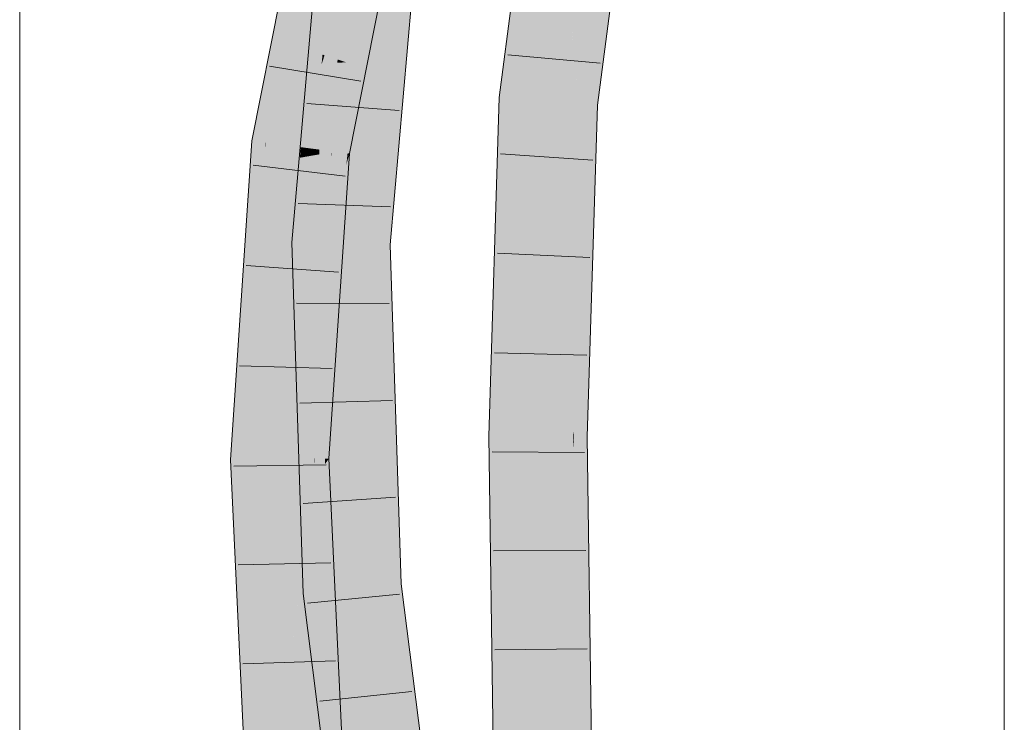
# Model space of a CAD drawing. Extents: x -720 to 300, y 62 to 1162.
# Tile 197 of 256: x 161.77 to 164.27, y 806.44 to 808.23. Entities that reach past the tile are written whole.
import ezdxf

# ---------------------------------------------------------------- set-up
doc = ezdxf.new("R2010")
doc.units = 0
doc.layers.get('0').update_dxf_attribs({"lineweight": 13})
doc.layers.add('E_Detail_Linie_Text_Bem', color=7, linetype='Continuous', lineweight=13)
for name, color, linetype, lineweight, true_color in [('E_Leerrohr 25-A06G93Y08I', 7, 'Continuous', 9, 0xff8000), ('E_Leerrohr 25-Shading', 7, 'Continuous', 9, 0xff8000), ('E_Leerrohr 32-A06G93Y28I', 7, 'Continuous', 9, 0x00b300), ('E_Leerrohr 32-Shading', 7, 'Continuous', 9, 0x00b300)]:
    doc.layers.add(name, color=color, linetype=linetype, lineweight=lineweight, true_color=true_color)

# ---------------------------------------------------------------- blocks, each defined once
blk = doc.blocks.new('Shading-A06G93SL8I', base_point=(241.4847, 762.55))
at = {"layer": 'E_Leerrohr 25-Shading', "color": 43, "true_color": 0xd7ab7f}
for points in [[(162.9871, 808.0298), (163.0236, 808.0269), (163.0889, 808.8073), (163.125, 808.8015)], [(163.1998, 808.0131), (163.2259, 808.1846), (163.2996, 808.774)], [(163.2996, 808.774), (163.2259, 808.1846), (163.2934, 808.6275)], [(163.2259, 808.1846), (163.2864, 808.4667), (163.2934, 808.6275)], [(163.2259, 808.1846), (163.2044, 808.0128), (163.2864, 808.4667), (163.2426, 808.1992)], [(163.2426, 808.1992), (163.2835, 808.3996), (163.2864, 808.4667)], [(163.2613, 808.2653), (163.2835, 808.3996), (163.2322, 808.1361), (163.2426, 808.1992)], [(163.2816, 808.3557), (163.2322, 808.1361), (163.2363, 808.0103), (163.2119, 808.0121)], [(163.1998, 808.0131), (163.2044, 808.0128), (163.2259, 808.1846)], [(163.2426, 808.1992), (163.2044, 808.0128), (163.2322, 808.1361)], [(163.2119, 808.0121), (163.2322, 808.1361), (163.2075, 808.0125), (163.2154, 808.0617)], [(163.2154, 808.0617), (163.2044, 808.0128), (163.2075, 808.0125)], [(162.9606, 807.1697), (162.9972, 807.1694), (162.9871, 808.0298), (163.0236, 808.0269)], [(163.2014, 807.954), (163.1998, 808.0131), (163.1933, 807.7992)], [(163.2044, 808.0128), (163.1998, 808.0131), (163.2014, 807.954)], [(163.2075, 808.0125), (163.2044, 808.0128), (163.2029, 807.8959), (163.2014, 807.954)], [(163.2044, 807.8361), (163.2119, 808.0121), (163.2029, 807.8959), (163.2075, 808.0125)], [(163.2166, 807.3673), (163.2363, 808.0103), (163.2044, 807.8361), (163.2119, 808.0121)], [(163.2014, 807.954), (163.1739, 807.168), (163.2029, 807.8959)], [(163.1739, 807.168), (163.2014, 807.954), (163.1933, 807.7992)], [(163.1739, 807.168), (163.1767, 807.181), (163.2029, 807.8959), (163.2044, 807.8361)], [(163.1767, 807.181), (163.2166, 807.3673), (163.2044, 807.8361)], [(163.2062, 807.1677), (163.2166, 807.3673), (163.1762, 807.168), (163.1767, 807.181)], [(163.2062, 807.1677), (163.2105, 807.1677), (163.2166, 807.3673)], [(163.1767, 807.181), (163.1739, 807.168), (163.1762, 807.168)], [(162.9724, 806.2917), (163.009, 806.2925), (162.9606, 807.1697), (162.9972, 807.1694)], [(163.1765, 807.1413), (163.1739, 807.168), (163.1857, 806.2966)], [(163.1762, 807.168), (163.1739, 807.168), (163.1765, 807.1413)], [(163.2062, 807.1677), (163.1762, 807.168), (163.2166, 806.7155), (163.1765, 807.1413)], [(163.2166, 806.7155), (163.2105, 807.1677), (163.2062, 807.1677)], [(163.2166, 806.7155), (163.1765, 807.1413), (163.2223, 806.2975), (163.1857, 806.2966)]]:
    blk.add_solid(points, dxfattribs=at)
at = {"layer": 'E_Leerrohr 25-Shading', "color": 31, "true_color": 0xfabd7f}
for points in [[(163.0236, 808.0269), (163.1117, 808.02), (163.125, 808.8015), (163.2123, 808.7878)], [(163.1998, 808.0131), (163.2996, 808.774), (163.2067, 808.4373), (163.2996, 808.774)], [(163.1658, 808.289), (163.1998, 808.0131), (163.2067, 808.4373)], [(163.1566, 808.363), (163.1117, 808.02), (163.1886, 808.014)], [(163.1886, 808.014), (163.1998, 808.0131), (163.164, 808.2826), (163.1658, 808.289)], [(162.9972, 807.1694), (163.0856, 807.1687), (163.0236, 808.0269), (163.1117, 808.02)], [(163.1117, 808.02), (163.0916, 807.3674), (163.1739, 807.168), (163.096, 807.1686)], [(163.1886, 808.014), (163.1117, 808.02), (163.1933, 807.7992), (163.1739, 807.168)], [(163.1998, 808.0131), (163.1886, 808.014), (163.1933, 807.7992)], [(163.0916, 807.3674), (163.0856, 807.1687), (163.096, 807.1686)], [(163.009, 806.2925), (163.0973, 806.2946), (162.9972, 807.1694), (163.0856, 807.1687)], [(163.0856, 807.1687), (163.0916, 806.7159), (163.096, 807.1686)], [(163.0916, 806.7159), (163.1739, 807.168), (163.096, 807.1686)], [(163.0916, 806.7159), (163.0973, 806.2946), (163.1739, 807.168), (163.1857, 806.2966)]]:
    blk.add_solid(points, dxfattribs=at)
at = {"layer": 'E_Leerrohr 32-Shading', "color": 83, "true_color": 0x7fbd7f}
for points in [[(162.5158, 808.5256), (162.4993, 808.6302), (162.394, 807.9146), (162.4559, 808.4111)], [(162.5158, 808.5256), (162.394, 807.9146), (162.395, 807.9145)], [(162.5795, 807.8909), (162.7293, 808.5339), (162.6525, 808.3073), (162.6614, 808.3434)], [(162.5356, 808.1119), (162.5383, 808.1385), (162.4981, 808.0972), (162.5285, 808.4473)], [(162.5285, 808.4473), (162.5383, 808.1385), (162.5371, 808.446)], [(162.5383, 808.1385), (162.5647, 808.442), (162.5371, 808.446)], [(162.4559, 808.4111), (162.3587, 807.9192), (162.394, 807.9146)], [(162.7581, 808.2071), (162.7759, 808.4114), (162.6799, 807.6561), (162.7645, 808.3504)], [(162.7397, 808.4166), (162.7071, 808.0422), (162.7579, 808.414)], [(162.7582, 808.4139), (162.7579, 808.414), (162.731, 808.1705), (162.7071, 808.0422)], [(162.772, 808.4119), (162.7582, 808.4139), (162.7645, 808.3504), (162.731, 808.1705)], [(162.6799, 807.6561), (162.7645, 808.3504), (162.6735, 807.6562), (162.731, 808.1705)], [(162.5795, 807.8909), (162.6525, 808.3073), (162.5703, 807.892)], [(162.5795, 807.8909), (162.6567, 808.1401), (162.6761, 808.3057), (162.6892, 808.3046)], [(162.7342, 807.9901), (162.7581, 808.2071), (162.6904, 807.6558), (162.6799, 807.6561)], [(162.7492, 808.1042), (162.7581, 808.2071), (162.7342, 807.99)], [(162.731, 808.1705), (162.7071, 808.0422), (162.6735, 807.6562)], [(162.5363, 808.1147), (162.5383, 808.1385), (162.5356, 808.1119)], [(162.6567, 808.1401), (162.5795, 807.8909), (162.6018, 807.888)], [(162.6067, 807.8874), (162.6567, 808.1401), (162.6018, 807.888)], [(162.4968, 807.6604), (162.5363, 808.1147), (162.4898, 807.6606), (162.5356, 808.1119)], [(162.4898, 807.6606), (162.5356, 808.1119), (162.4949, 807.9292)], [(162.5356, 808.1119), (162.4981, 808.0972), (162.4949, 807.9292)], [(162.6973, 807.6557), (162.7101, 807.6554), (162.7342, 807.99), (162.7492, 808.1042)], [(162.4981, 808.0972), (162.4602, 807.6613), (162.4898, 807.6606)], [(162.6973, 807.6557), (162.7342, 807.9901), (162.6904, 807.6558)], [(162.3943, 807.9041), (162.3587, 807.9192), (162.3509, 807.2557), (162.3485, 807.767)], [(162.3587, 807.9192), (162.3943, 807.9041), (162.394, 807.9146)], [(162.3943, 807.9041), (162.395, 807.9145), (162.394, 807.9146)], [(162.58, 807.4908), (162.6067, 807.8874), (162.5205, 807.1124), (162.5988, 807.8591)], [(162.5703, 807.892), (162.5583, 807.7138), (162.5795, 807.8909)], [(162.5795, 807.8909), (162.5583, 807.7138), (162.6018, 807.888), (162.5988, 807.8591)], [(162.5988, 807.8591), (162.6067, 807.8874), (162.6018, 807.888)], [(162.5988, 807.8591), (162.5583, 807.7138), (162.5205, 807.1124), (162.5179, 807.1124)], [(162.3485, 807.767), (162.3045, 807.1099), (162.3509, 807.2557), (162.3411, 807.1104)], [(162.4602, 807.6613), (162.4993, 807.5833), (162.4898, 807.6606)], [(162.4993, 807.5833), (162.4602, 807.6613), (162.5164, 807.0537), (162.4633, 807.5649)], [(162.4993, 807.5833), (162.4968, 807.6604), (162.4898, 807.6606)], [(162.6735, 807.6562), (162.6775, 807.533), (162.6799, 807.6561)], [(162.6904, 807.6558), (162.6799, 807.6561), (162.6913, 807.5848), (162.6775, 807.533)], [(162.6973, 807.6557), (162.6904, 807.6558), (162.6969, 807.606), (162.6913, 807.5848)], [(162.7013, 806.7911), (162.7101, 807.6554), (162.6947, 807.3193), (162.6969, 807.606)], [(162.6969, 807.606), (162.7101, 807.6554), (162.6973, 807.6557)], [(162.7199, 807.3501), (162.7101, 807.6554), (162.7246, 806.7933), (162.7013, 806.7911)], [(162.6947, 807.3192), (162.6969, 807.606), (162.6913, 807.5848)], [(162.6926, 807.063), (162.6947, 807.3192), (162.6775, 807.533), (162.6913, 807.5848)], [(162.4854, 807.3525), (162.4633, 807.5649), (162.4745, 807.2193)], [(162.58, 807.4908), (162.5205, 807.1124), (162.5447, 807.1127)], [(162.5545, 807.1128), (162.58, 807.4908), (162.5447, 807.1127)], [(162.4745, 807.2193), (162.5153, 807.0637), (162.4854, 807.3525)], [(162.7378, 806.7946), (162.7199, 807.3501), (162.7246, 806.7933)], [(162.7013, 806.7911), (162.6947, 807.3193), (162.6926, 807.063)], [(162.5065, 806.772), (162.4745, 807.2193), (162.4788, 807.0842)], [(162.4745, 807.2193), (162.5065, 806.772), (162.5153, 807.0637), (162.514, 806.985)], [(162.3045, 807.1099), (162.3052, 807.0948), (162.3411, 807.1104), (162.3648, 806.6028)], [(162.5179, 807.1124), (162.5201, 807.0649), (162.5205, 807.1124)], [(162.5205, 807.1124), (162.5201, 807.0649), (162.5447, 807.1127), (162.5448, 807.0992)], [(162.5448, 807.0992), (162.5545, 807.1128), (162.5447, 807.1127)], [(162.5777, 806.2186), (162.5545, 807.1128), (162.547, 806.5731), (162.5448, 807.0992)], [(162.5972, 805.9945), (162.5897, 806.3566), (162.5777, 806.2186), (162.5545, 807.1128)], [(162.3648, 806.6028), (162.3052, 807.0948), (162.3984, 805.8801), (162.333, 806.498)], [(162.4788, 807.0842), (162.489, 806.7703), (162.5065, 806.772)], [(162.547, 806.5731), (162.5448, 807.0992), (162.5384, 806.6717), (162.5201, 807.0649)], [(162.5254, 806.7738), (162.5164, 807.0537), (162.5102, 806.7723), (162.514, 806.985)], [(162.514, 806.985), (162.5164, 807.0537), (162.5153, 807.0637)], [(162.514, 806.985), (162.5065, 806.772), (162.5102, 806.7723)], [(162.7013, 806.7911), (162.7803, 806.1711), (162.7246, 806.7933)], [(162.7246, 806.7933), (162.7436, 806.5807), (162.7378, 806.7946), (162.7642, 806.4073)], [(162.7655, 806.5767), (162.7378, 806.7946), (162.9197, 805.0949), (162.7642, 806.4073)], [(162.489, 806.7703), (162.5577, 806.5205), (162.5065, 806.772)], [(162.5577, 806.5205), (162.489, 806.7703), (162.6899, 805.4818), (162.5653, 806.1707)], [(162.5577, 806.5205), (162.5254, 806.7738), (162.5065, 806.772)], [(162.5474, 806.4791), (162.547, 806.5731), (162.5384, 806.6717)], [(162.7436, 806.5807), (162.7803, 806.1711), (162.7642, 806.4073)], [(162.9628, 804.8278), (162.7655, 806.5767), (162.9516, 804.826), (162.9197, 805.095)], [(162.7655, 806.5767), (162.9628, 804.8278), (162.7948, 806.3466)], [(162.5474, 806.4791), (162.6007, 805.3318), (162.547, 806.5731), (162.57, 806.3075)], [(162.333, 806.498), (162.3881, 805.3132), (162.3984, 805.8801), (162.4246, 805.3162)]]:
    blk.add_solid(points, dxfattribs=at)
at = {"layer": 'E_Leerrohr 32-Shading', "color": 83, "true_color": 0x7fd57f}
for points in [[(162.5766, 808.1258), (162.6575, 808.3323), (162.589, 808.2133), (162.7058, 808.5767)], [(162.5158, 808.5256), (162.395, 807.9145), (162.5979, 808.4861), (162.4827, 807.9033)], [(162.5726, 808.358), (162.5429, 808.0698), (162.6318, 808.5145), (162.589, 808.2133)], [(162.5647, 808.442), (162.5383, 808.1385), (162.6522, 808.4293), (162.6244, 808.1101)], [(162.6522, 808.4293), (162.6244, 808.1101), (162.7263, 808.4186)], [(162.7397, 808.4166), (162.6244, 808.1101), (162.6065, 807.6578), (162.5851, 807.6583)], [(162.7397, 808.4166), (162.6065, 807.6578), (162.7071, 808.0422)], [(162.6244, 808.1101), (162.7397, 808.4166), (162.7263, 808.4186)], [(162.4892, 807.9025), (162.5429, 808.0698), (162.4827, 807.9033), (162.5726, 808.358)], [(162.5299, 807.8972), (162.5703, 807.892), (162.5384, 808.0012), (162.6525, 808.3073)], [(162.5384, 808.0012), (162.6525, 808.3073), (162.5412, 808.0353), (162.6478, 808.3077)], [(162.5388, 808.0291), (162.5766, 808.1258), (162.5429, 808.0698), (162.589, 808.2133)], [(162.5434, 808.1368), (162.5383, 808.1385), (162.5363, 808.1147)], [(162.5434, 808.1368), (162.5363, 808.1147), (162.5766, 808.1259), (162.5754, 808.1174)], [(162.5754, 808.1174), (162.5977, 808.1189), (162.5766, 808.1259)], [(162.5363, 808.1147), (162.4968, 807.6604), (162.5529, 807.959), (162.5105, 807.6601)], [(162.5754, 808.1174), (162.5363, 808.1147), (162.5529, 807.959)], [(162.5977, 808.1189), (162.5754, 808.1174), (162.561, 807.8841), (162.5529, 807.959)], [(162.5977, 808.1189), (162.561, 807.8841), (162.5967, 808.0809)], [(162.6244, 808.1101), (162.5977, 808.1189), (162.5851, 807.6583)], [(162.5967, 808.0809), (162.5626, 807.8931), (162.5851, 807.6583), (162.5616, 807.8784)], [(162.5429, 808.0698), (162.4892, 807.9025), (162.5388, 808.0291)], [(162.501, 807.9009), (162.5349, 807.9919), (162.501, 807.9327), (162.5388, 808.0291)], [(162.5388, 808.0291), (162.5349, 807.9919), (162.5412, 808.0353), (162.5384, 808.0012)], [(162.6065, 807.6578), (162.6735, 807.6562), (162.7071, 808.0422)], [(162.5252, 807.8978), (162.5299, 807.8972), (162.5349, 807.9919), (162.5384, 808.0012)], [(162.5349, 807.9919), (162.501, 807.9009), (162.5252, 807.8978)], [(162.5105, 807.6601), (162.5203, 807.6599), (162.5529, 807.959), (162.561, 807.8841)], [(162.501, 807.9327), (162.4892, 807.9025), (162.501, 807.9009)], [(162.4809, 807.8765), (162.3943, 807.9041), (162.4377, 807.2335), (162.3509, 807.2557)], [(162.395, 807.9145), (162.3943, 807.9041), (162.4827, 807.9033), (162.4809, 807.8765)], [(162.4827, 807.9033), (162.4809, 807.8765), (162.4892, 807.9025)], [(162.4892, 807.9025), (162.4809, 807.8765), (162.501, 807.9009), (162.5014, 807.8801)], [(162.501, 807.9009), (162.5014, 807.8801), (162.5252, 807.8978), (162.5241, 807.884)], [(162.5014, 807.8801), (162.4809, 807.8765), (162.5079, 807.5128), (162.4377, 807.2335)], [(162.5241, 807.884), (162.5014, 807.8801), (162.5053, 807.6602)], [(162.5053, 807.6602), (162.5062, 807.6076), (162.5241, 807.884), (162.5134, 807.6396)], [(162.5297, 807.8849), (162.5241, 807.884), (162.5264, 807.6972), (162.5134, 807.6396)], [(162.561, 807.8841), (162.5203, 807.6599), (162.5616, 807.8784), (162.5462, 807.6592)], [(162.5252, 807.8978), (162.5241, 807.884), (162.5299, 807.8972), (162.5297, 807.8849)], [(162.5583, 807.7138), (162.5703, 807.892), (162.5258, 807.6601), (162.5298, 807.7122)], [(162.5264, 807.6972), (162.5298, 807.7122), (162.5297, 807.8849), (162.5433, 807.8873)], [(162.5297, 807.8849), (162.5703, 807.892), (162.5299, 807.8972)], [(162.5298, 807.7122), (162.5703, 807.892), (162.5433, 807.8873)], [(162.5462, 807.6592), (162.5851, 807.6583), (162.5616, 807.8784)], [(162.5626, 807.8931), (162.561, 807.8841), (162.5616, 807.8784)], [(162.5179, 807.1124), (162.5583, 807.7138), (162.5162, 807.1124), (162.5244, 807.5784)], [(162.5583, 807.7138), (162.5258, 807.6601), (162.5244, 807.5784)], [(162.5298, 807.7122), (162.5264, 807.6973), (162.5258, 807.6601)], [(162.5264, 807.6973), (162.5134, 807.6396), (162.5244, 807.5784), (162.5079, 807.5128)], [(162.5203, 807.6599), (162.4968, 807.6604), (162.5075, 807.5817), (162.4993, 807.5833)], [(162.5851, 807.6583), (162.5203, 807.6599), (162.5881, 807.5656), (162.5075, 807.5817)], [(162.5851, 807.6583), (162.5881, 807.5656), (162.6065, 807.6578)], [(162.5881, 807.5656), (162.6735, 807.6562), (162.6065, 807.6578)], [(162.6735, 807.6562), (162.5881, 807.5656), (162.6775, 807.533), (162.6051, 807.0404)], [(162.5062, 807.6076), (162.5079, 807.5128), (162.5134, 807.6396)], [(162.5075, 807.5817), (162.4993, 807.5833), (162.5007, 807.5399)], [(162.6051, 807.0404), (162.5881, 807.5656), (162.5007, 807.5399), (162.5075, 807.5817)], [(162.5244, 807.5784), (162.5079, 807.5128), (162.5162, 807.1124), (162.515, 807.1124)], [(162.6051, 807.0404), (162.5007, 807.5399), (162.5164, 807.0537)], [(162.6775, 807.533), (162.6051, 807.0404), (162.6633, 806.7874), (162.6134, 806.7825)], [(162.6775, 807.533), (162.6633, 806.7874), (162.6926, 807.063)], [(162.5079, 807.5128), (162.4377, 807.2335), (162.515, 807.1124), (162.4295, 807.1114)], [(162.3509, 807.2557), (162.3411, 807.1104), (162.4377, 807.2335), (162.4295, 807.1114)], [(162.3411, 807.1104), (162.3648, 806.6028), (162.4295, 807.1114), (162.4538, 806.5904)], [(162.515, 807.1124), (162.4295, 807.1114), (162.5173, 807.0447), (162.4538, 806.5904)], [(162.5162, 807.1124), (162.515, 807.1124), (162.5185, 807.0535), (162.5173, 807.0447)], [(162.5179, 807.1124), (162.5162, 807.1124), (162.5167, 807.0996)], [(162.5185, 807.0535), (162.5179, 807.1124), (162.5167, 807.0996)], [(162.5185, 807.0534), (162.5164, 807.0537), (162.5295, 806.7742), (162.5254, 806.7738)], [(162.5173, 807.0447), (162.5247, 806.8298), (162.5201, 807.0649), (162.5384, 806.6717)], [(162.5324, 806.7745), (162.52, 807.0532), (162.5295, 806.7742), (162.5185, 807.0534)], [(162.6134, 806.7825), (162.5927, 807.0423), (162.5324, 806.7745), (162.52, 807.0532)], [(162.6633, 806.7874), (162.7013, 806.7911), (162.6926, 807.063)], [(162.5053, 806.9587), (162.5266, 806.7739), (162.5173, 807.0447)], [(162.6051, 807.0404), (162.5927, 807.0423), (162.6134, 806.7825)], [(162.5474, 806.4791), (162.5384, 806.6717), (162.4538, 806.5904), (162.5053, 806.9587)], [(162.5247, 806.8298), (162.5266, 806.7739), (162.5384, 806.6717)], [(162.6134, 806.7825), (162.5324, 806.7745), (162.5577, 806.5205), (162.5384, 806.6718)], [(162.6134, 806.7825), (162.5577, 806.5205), (162.6473, 806.5161)], [(162.6134, 806.7825), (162.6473, 806.5161), (162.6633, 806.7874)], [(162.6473, 806.5161), (162.7013, 806.7911), (162.6633, 806.7874)], [(162.7013, 806.7911), (162.6473, 806.5161), (162.7803, 806.1711), (162.779, 805.482)], [(162.5324, 806.7745), (162.5254, 806.7738), (162.5384, 806.6718)], [(162.4538, 806.5904), (162.3648, 806.6028), (162.4872, 805.8723), (162.3984, 805.8801)], [(162.5474, 806.4791), (162.4538, 806.5904), (162.4872, 805.8723)], [(162.6473, 806.5161), (162.5577, 806.5205), (162.779, 805.482), (162.6899, 805.4818)], [(162.4872, 805.8723), (162.5127, 805.3237), (162.5474, 806.4791), (162.6008, 805.3311)]]:
    blk.add_solid(points, dxfattribs=at)
blk = doc.blocks.new('Referenz-A06G93Y48I')
at = {"layer": 'E_Detail_Linie_Text_Bem', "linetype": 'Continuous', "ltscale": 0.13}
for p, q in [((161.7693, 802.3064), (161.7693, 811.4866)), ((164.2693, 811.4866), (164.2693, 762.3064))]:
    blk.add_line(p, q, dxfattribs=at)
at = {"layer": 'E_Leerrohr 25-A06G93Y08I', "linetype": 'Continuous', "ltscale": 0.13}
for p, q in [((162.9871, 808.0298), (163.0889, 808.8073)), ((163.2363, 808.0102), (163.3358, 808.7683)), ((163.2428, 808.117), (163.0087, 808.1379)), ((162.9606, 807.1698), (162.9871, 808.0298)), ((163.2105, 807.1677), (163.2363, 808.0102)), ((163.2246, 807.8706), (162.9901, 807.8862)), ((163.217, 807.6231), (162.9823, 807.6339)), ((163.2095, 807.3756), (162.9745, 807.3816)), ((162.9724, 806.2917), (162.9606, 807.1698)), ((163.2223, 806.2975), (163.2105, 807.1677)), ((163.2036, 807.1279), (162.9686, 807.1295)), ((163.207, 806.879), (162.972, 806.8785)), ((163.2103, 806.6301), (162.9753, 806.6275))]:
    blk.add_line(p, q, dxfattribs=at)
at = {"layer": 'E_Leerrohr 32-A06G93Y28I', "linetype": 'Continuous', "ltscale": 0.13}
for p, q in [((162.3587, 807.9192), (162.4993, 808.6303)), ((162.6067, 807.8874), (162.7412, 808.5675)), ((162.4602, 807.6613), (162.5285, 808.4472)), ((162.7101, 807.6554), (162.7759, 808.4114)), ((162.6356, 808.071), (162.4036, 808.1087)), ((162.7325, 807.9961), (162.4982, 808.0144)), ((162.3045, 807.1099), (162.3587, 807.9192)), ((162.5545, 807.1128), (162.6067, 807.8874)), ((162.5954, 807.8299), (162.362, 807.8573)), ((162.7111, 807.7516), (162.4762, 807.7607)), ((162.489, 806.7702), (162.4602, 807.6613)), ((162.7378, 806.7946), (162.7101, 807.6554)), ((162.5791, 807.5856), (162.3447, 807.6028)), ((162.7075, 807.5063), (162.4725, 807.5069)), ((162.5626, 807.3413), (162.3277, 807.3482)), ((162.7155, 807.2605), (162.4806, 807.253)), ((162.3881, 805.3131), (162.3045, 807.1099)), ((162.6373, 805.3342), (162.5545, 807.1128)), ((162.5478, 807.0967), (162.3128, 807.0938)), ((162.7234, 807.0147), (162.4889, 806.9991)), ((162.5594, 806.8482), (162.3244, 806.8429)), ((162.9878, 804.8315), (162.7378, 806.7946)), ((162.7405, 804.7945), (162.489, 806.7702)), ((162.7335, 806.7687), (162.4997, 806.7457)), ((162.5709, 806.5996), (162.3361, 806.592)), ((162.765, 806.5215), (162.5313, 806.4969))]:
    blk.add_line(p, q, dxfattribs=at)

msp = doc.modelspace()

# ---------------------------------------------------------------- block references
at = {"color": 8, "lineweight": 25, "ltscale": 0.25, "true_color": 0x808080}
msp.add_blockref('Referenz-A06G93Y48I', (0, 0), dxfattribs=at)
msp.add_blockref('Shading-A06G93SL8I', (241.4847, 762.55))

doc.saveas('drawing.dxf')
